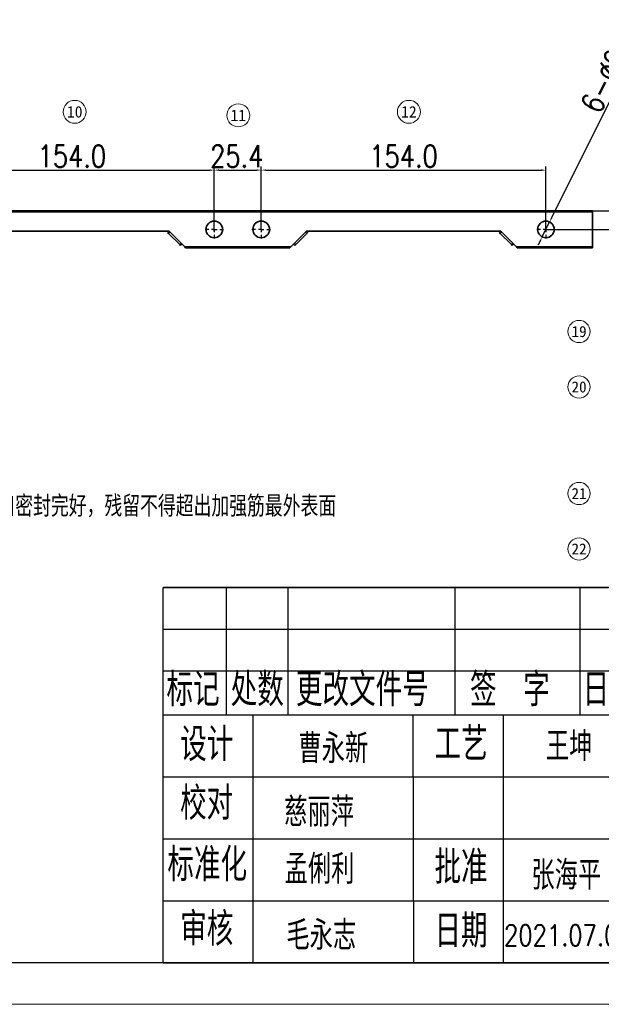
# Model space of a CAD drawing. Header units: millimetres. Extents: x 20710 to 22071, y -3940 to -2995.
# Tile 2 of 4: x 21137 to 21451, y -3940 to -3407. Entities that reach past the tile are written whole.
import ezdxf
from ezdxf import colors
from ezdxf.entities.mleader import LeaderData, LeaderLine
from ezdxf.enums import TextEntityAlignment as Align
from ezdxf.math import Vec2, Vec3

# ---------------------------------------------------------------- set-up
doc = ezdxf.new("R2010")
doc.units = ezdxf.units.MM
doc.header["$PDMODE"] = 3
doc.header["$PDSIZE"] = 8
doc.linetypes.add('CENTERX2', pattern=[20.32, 12.7, -2.54, 2.54, -2.54])
doc.layers.get('0').update_dxf_attribs({"linetype": 'CONTINUOUS'})
doc.layers.get('Defpoints').update_dxf_attribs({"linetype": 'CONTINUOUS'})
for name, color, linetype in [('7标注层', 4, 'CONTINUOUS'), ('中心线层', 1, 'CENTERX2'), ('图框', 7, 'CONTINUOUS')]:
    doc.layers.add(name, color=color, linetype=linetype)
for name, color, linetype, lineweight in [('单行文本', 7, 'CONTINUOUS', 5), ('细实线', 3, 'CONTINUOUS', 13), ('轮廓实线层', 7, 'CONTINUOUS', 35)]:
    doc.layers.add(name, color=color, linetype=linetype, lineweight=lineweight)
doc.styles.get("Standard").update_dxf_attribs({"font": 'isocp.shx', "width": 0.707, "bigfont": 'hztxt.shx'})
doc.styles.add('TH_GBDIM', font='romans.shx', dxfattribs={"width": 0.8, "bigfont": 'gbcbig.shx'})
doc.styles.add('UFIDATXT', font='TXT', dxfattribs={"bigfont": 'hzfs.shx'})
doc.styles.add('文字', font='simhei.ttf')
doc.styles.add('标准', font='仿宋GB2312_0.shx', dxfattribs={"width": 0.667})
doc.dimstyles.new('TH_GBDIM1', dxfattribs={"dimtxt": 12, "dimasz": 2.5, "dimexe": 2, "dimexo": 0, "dimgap": 1.5, "dimtad": 1, "dimdec": 1, "dimzin": 0, "dimdsep": 46, "dimtxsty": 'TH_GBDIM', "dimcen": 2.5, "dimclrd": 130, "dimclre": 130, "dimclrt": 3, "dimadec": 0, "dimazin": 0, "dimtfac": 0.714286, "dimtdec": 1, "dimtmove": 0, "dimatfit": 3, "dimfxl": 1, "dimtzin": 0, "dimlwd": -1, "dimlwe": -1, "dimarcsym": 0})

# ---------------------------------------------------------------- blocks, each defined once
blk = doc.blocks.new('BMS')
at = {"layer": '图框', "color": 0}
for p, q in [((-1.58, 45.13), (-180, 45.13)), ((-180, 0), (-180, 45.13)), ((-180, 45.13), (0, 45.13)), ((-172.39, 29.84), (-172.39, 45.13)), ((-164.96, 29.84), (-164.96, 45.13)), ((-144.9, 29.84), (-144.9, 45.13)), ((-129.86, 29.84), (-129.86, 45.13)), ((-180, 40.11), (-119.83, 40.11)), ((-180.02, 35.1), (-119.84, 35.1)), ((-180.02, 29.84), (-119.84, 29.84)), ((-180.02, 29.84), (-119.84, 29.84)), ((-169.16, 0), (-169.16, 29.84)), ((-139.08, 0), (-139.08, 29.84)), ((-179.98, 22.38), (-119.81, 22.38)), ((-179.98, 14.92), (-119.81, 14.92)), ((-180, 7.46), (-119.83, 7.46)), ((-180, 0), (-1.58, 0)), ((-178.75, 0), (-1.58, 0)), ((-180, 0), (-1.58, 0)), ((-178.75, 0), (0, 0))]:
    blk.add_line(p, q, dxfattribs=at)
at = {"layer": '图框', "linetype": 'Continuous'}
blk.add_line((-149.87, 0), (-149.93, 29.84), dxfattribs=at)
at = {"layer": '图框'}
blk.add_line((0, 0), (-180, 0), dxfattribs=at)
blk.add_line((0, 0), (-180, 0), dxfattribs=at)
at = {"style": '标准', "width": 0.667}
for tag, p in [('工艺_001', (-130.03, 24.57)), ('校对_001', (-159.4, 16.68)), ('标准化_001', (-159.51, 9.77)), ('批准_001', (-129.75, 9.09)), ('审核_001', (-159.25, 1.85)), ('批准日期_001', (-129.64, 1.55))]:
    blk.add_attdef(tag, p, '', height=3.5, dxfattribs=at)
at = {"color": 1, "style": '标准', "width": 0.667}
blk.add_attdef('受控', text='', height=7, dxfattribs=at).set_placement((-48.36, 20.84), align=Align.MIDDLE)
at = {"layer": '图框', "color": 0, "attachment_point": 1, "style": '标准'}
for s, insert, char_height in [('\\fFangSong_GB2312|b0|i0|p34;标记', (-179.59, 34.75), 3.51), ('\\fFangSong_GB2312|b0|i0|p34;处数', (-171.87, 34.75), 3.51), ('\\fFangSong_GB2312|b0|i0|p34; 更改文件号 ', (-165.62, 34.75), 3.51), ('\\fFangSong_GB2312|b0|i0|p34; 签  字 ', (-144.69, 34.75), 3.51), ('\\fFangSong_GB2312|b0|i0|p34; 日 期 ', (-131.17, 34.75), 3.51), ('{\\fSimSun|b0|i0|c134|p2;设计} ', (-177.94, 28.15), 3.51), ('{\\fSimSun|b0|i0|c134|p2;工艺}', (-147.37, 28.2), 3.51), ('{\\fSimSun|b0|i0|c134|p2;校对}', (-177.94, 21.06), 3.4856), ('{\\fFangSong_GB2312|b0|i0|c134|p34; 标准化 }', (-181.07, 13.7), 3.51), ('{\\fSimSun|b0|i0|c134|p2;批准}', (-147.37, 13.38), 3.51), ('{\\fSimSun|b0|i0|c134|p2;审核}', (-177.94, 5.96), 3.51), ('{\\fSimSun|b0|i0|c134|p2;日期}', (-147.37, 5.72), 3.51)]:
    blk.add_mtext(s, dxfattribs=dict(at, insert=insert, char_height=char_height))
at = {"layer": '图框', "color": 0, "style": '标准', "width": 0.8}
blk.add_attdef('设计', text='', height=3.51, dxfattribs=at).set_placement((-159.53, 24), align=Align.CENTER)
blk = doc.blocks.new('*D361')
at = {"layer": '7标注层', "color": 130, "ltscale": 5, "transparency": 16777216}
for p, q in [((21088.14, -3521.64), (21088.14, -3486.53)), ((21090.64, -3488.53), (21239.64, -3488.53)), ((21242.14, -3521.64), (21242.14, -3486.53))]:
    blk.add_line(p, q, dxfattribs=at)
for points in [[(21090.64, -3488.12), (21090.64, -3488.95), (21088.14, -3488.53)], [(21239.64, -3488.12), (21239.64, -3488.95), (21242.14, -3488.53)]]:
    blk.add_solid(points, dxfattribs=at)
at = {"layer": 'Defpoints', "color": 0, "ltscale": 5, "transparency": 16777216}
for p in [(21242.14, -3488.53), (21088.14, -3521.64), (21242.14, -3521.64)]:
    blk.add_point(p, dxfattribs=at)
at = {"layer": '7标注层', "color": 3, "ltscale": 5, "transparency": 16777216, "insert": (21165.14, -3481.03), "char_height": 12, "attachment_point": 5, "style": 'TH_GBDIM'}
blk.add_mtext('154.0', dxfattribs=at)
blk = doc.blocks.new('*D362')
at = {"layer": '7标注层', "color": 130, "ltscale": 5, "transparency": 16777216}
for p, q in [((21242.14, -3521.64), (21242.14, -3486.53)), ((21244.64, -3488.53), (21265.04, -3488.53)), ((21267.54, -3520.64), (21267.54, -3486.53))]:
    blk.add_line(p, q, dxfattribs=at)
for points in [[(21244.64, -3488.12), (21244.64, -3488.95), (21242.14, -3488.53)], [(21265.04, -3488.12), (21265.04, -3488.95), (21267.54, -3488.53)]]:
    blk.add_solid(points, dxfattribs=at)
at = {"layer": 'Defpoints', "color": 0, "ltscale": 5, "transparency": 16777216}
for p in [(21267.54, -3488.53), (21242.14, -3521.64), (21267.54, -3520.64)]:
    blk.add_point(p, dxfattribs=at)
at = {"layer": '7标注层', "color": 3, "ltscale": 5, "transparency": 16777216, "insert": (21254.34, -3481.03), "char_height": 12, "attachment_point": 5, "style": 'TH_GBDIM'}
blk.add_mtext('25.4', dxfattribs=at)
blk = doc.blocks.new('*D363')
at = {"layer": '7标注层', "color": 130, "ltscale": 5, "transparency": 16777216}
for p, q in [((21267.54, -3520.64), (21267.54, -3486.53)), ((21270.04, -3488.53), (21419.04, -3488.53)), ((21421.54, -3521.64), (21421.54, -3486.53))]:
    blk.add_line(p, q, dxfattribs=at)
for points in [[(21270.04, -3488.12), (21270.04, -3488.95), (21267.54, -3488.53)], [(21419.04, -3488.12), (21419.04, -3488.95), (21421.54, -3488.53)]]:
    blk.add_solid(points, dxfattribs=at)
at = {"layer": 'Defpoints', "color": 0, "ltscale": 5, "transparency": 16777216}
for p in [(21421.54, -3488.53), (21267.54, -3520.64), (21421.54, -3521.64)]:
    blk.add_point(p, dxfattribs=at)
at = {"layer": '7标注层', "color": 3, "ltscale": 5, "transparency": 16777216, "insert": (21344.54, -3481.03), "char_height": 12, "attachment_point": 5, "style": 'TH_GBDIM'}
blk.add_mtext('154.0', dxfattribs=at)
blk = doc.blocks.new('*D367')
at = {"layer": '7标注层', "color": 130, "ltscale": 5, "transparency": 16777216}
for p, q in [((21475.87, -3510.64), (21475.87, -3477.26)), ((21424.54, -3510.64), (21477.87, -3510.64)), ((21475.87, -3518.14), (21475.87, -3513.14)), ((21421.54, -3520.64), (21477.87, -3520.64))]:
    blk.add_line(p, q, dxfattribs=at)
for points in [[(21475.46, -3513.14), (21476.29, -3513.14), (21475.87, -3510.64)], [(21475.46, -3518.14), (21476.29, -3518.14), (21475.87, -3520.64)]]:
    blk.add_solid(points, dxfattribs=at)
at = {"layer": 'Defpoints', "color": 0, "ltscale": 5, "transparency": 16777216}
for p in [(21424.54, -3510.64), (21475.87, -3510.64), (21421.54, -3520.64)]:
    blk.add_point(p, dxfattribs=at)
at = {"layer": '7标注层', "color": 3, "ltscale": 5, "transparency": 16777216, "insert": (21468.37, -3492.7), "char_height": 12, "attachment_point": 5, "rotation": 90, "style": 'TH_GBDIM'}
blk.add_mtext('10.0', dxfattribs=at)
blk = doc.blocks.new('*D368')
at = {"layer": '7标注层', "color": 130, "ltscale": 5, "transparency": 16777216}
for p, q in [((21474.2, -3414.62), (21424.65, -3514.37)), ((21419.53, -3524.67), (21423.54, -3516.61)), ((21418.42, -3526.91), (21417.31, -3529.15))]:
    blk.add_line(p, q, dxfattribs=at)
for points in [[(21424.28, -3514.19), (21425.02, -3514.56), (21423.54, -3516.61)], [(21418.05, -3526.73), (21418.79, -3527.1), (21419.53, -3524.67)]]:
    blk.add_solid(points, dxfattribs=at)
at = {"layer": 'Defpoints', "color": 0, "ltscale": 5, "transparency": 16777216}
for p in [(21423.54, -3516.61), (21419.53, -3524.67)]:
    blk.add_point(p, dxfattribs=at)
at = {"layer": '7标注层', "color": 3, "ltscale": 5, "transparency": 16777216, "insert": (21455.83, -3434.73), "char_height": 12, "attachment_point": 5, "rotation": 63.5866, "style": 'TH_GBDIM'}
blk.add_mtext('6-∅9.0', dxfattribs=at)
blk = doc.blocks.new('SW_CENTERMARKSYMBOL_0')
at = {"layer": '中心线层', "color": 0}
for p, q in [((-3, 0), (-5, 0)), ((0, 0), (-1.5, 0)), ((0, 3), (0, 5)), ((0, 0), (0, 1.5)), ((0, 0), (0, -1.5)), ((0, 0), (1.5, 0)), ((3, 0), (5, 0)), ((0, -3), (0, -5))]:
    blk.add_line(p, q, dxfattribs=at)
blk = doc.blocks.new('SW_CENTERMARKSYMBOL_1')
at = {"layer": '中心线层', "color": 0}
for p, q in [((-3, 0), (-5, 0)), ((0, 0), (-1.5, 0)), ((0, 3), (0, 5)), ((0, 0), (0, 1.5)), ((0, 0), (0, -1.5)), ((0, 0), (1.5, 0)), ((3, 0), (5, 0)), ((0, -3), (0, -5))]:
    blk.add_line(p, q, dxfattribs=at)

msp = doc.modelspace()

# ---------------------------------------------------------------- linework, layer by layer
at = {"layer": '图框'}
for q in [(20822.95, -3917.62), (20845.45, -3917.62)]:
    msp.add_line((22024.45, -3917.62), q, dxfattribs=at)
at = {"layer": '图框', "color": 0}
for p in [(21214.45, -3917.62), (21220.09, -3917.62)]:
    msp.add_line(p, (22017.33, -3917.62), dxfattribs=at)
at = {"layer": '图框', "linetype": 'Continuous', "lineweight": 18}
msp.add_line((22046.95, -3940.12), (20710.45, -3940.12), dxfattribs=at)
msp.add_line((22046.95, -3940.12), (20710.45, -3940.12), dxfattribs=at)
at = {"layer": '细实线', "color": 6}
for centre, radius in [((21166.66, -3456.98), 6.21), ((21255.13, -3458.89), 6.21), ((21347.43, -3456.98), 6.21), ((21439.47, -3575.91), 6), ((21439.47, -3605.91), 6), ((21439.47, -3663.61), 6), ((21439.47, -3693.61), 6)]:
    msp.add_circle(centre, radius, dxfattribs=at)
at = {"layer": '轮廓实线层'}
for p, q in [((20888.74, -3510.64), (21446.74, -3510.64)), ((21446.74, -3511.14), (20888.74, -3511.14)), ((21446.74, -3510.64), (21446.74, -3511.14)), ((21446.74, -3530.14), (21446.74, -3511.14)), ((21217.68, -3521.64), (21112.59, -3521.64)), ((21216.97, -3522.35), (21217.68, -3521.64)), ((21217.47, -3522.85), (21216.97, -3522.35)), ((21217.47, -3522.85), (21218.18, -3522.14)), ((21223.47, -3528.85), (21217.47, -3522.85)), ((21226.18, -3530.14), (21217.68, -3521.64)), ((21291.99, -3521.64), (21283.49, -3530.14)), ((21292.2, -3522.85), (21286.2, -3528.85)), ((21292.2, -3522.85), (21291.49, -3522.14)), ((21397.08, -3521.64), (21291.99, -3521.64)), ((21292.7, -3522.35), (21291.99, -3521.64)), ((21292.7, -3522.35), (21292.2, -3522.85)), ((21396.37, -3522.35), (21397.08, -3521.64)), ((21396.87, -3522.85), (21396.37, -3522.35)), ((21396.87, -3522.85), (21397.58, -3522.14)), ((21402.87, -3528.85), (21396.87, -3522.85)), ((21405.58, -3530.14), (21397.08, -3521.64)), ((21223.47, -3528.85), (21224.18, -3528.14)), ((21286.2, -3528.85), (21285.49, -3528.14)), ((21402.87, -3528.85), (21403.58, -3528.14)), ((21223.97, -3529.35), (21223.47, -3528.85)), ((21223.97, -3529.35), (21224.68, -3528.64)), ((21226.18, -3530.14), (21283.49, -3530.14)), ((21226.68, -3530.64), (21226.18, -3530.14)), ((21282.99, -3530.64), (21226.68, -3530.64)), ((21283.49, -3530.14), (21282.99, -3530.64)), ((21285.7, -3529.35), (21284.99, -3528.64)), ((21286.2, -3528.85), (21285.7, -3529.35)), ((21403.37, -3529.35), (21402.87, -3528.85)), ((21403.37, -3529.35), (21404.08, -3528.64)), ((21405.58, -3530.14), (21446.74, -3530.14)), ((21406.08, -3530.64), (21405.58, -3530.14)), ((21446.74, -3530.64), (21406.08, -3530.64)), ((21446.74, -3530.14), (21446.74, -3530.64))]:
    msp.add_line(p, q, dxfattribs=at)
for centre in [(21242.14, -3520.64), (21267.54, -3520.64), (21421.54, -3520.64)]:
    msp.add_circle(centre, 4.5, dxfattribs=at)

# ---------------------------------------------------------------- block references
ref = msp.add_blockref('BMS', (22024.45, -3917.62), dxfattribs=dict(xscale=4.5, yscale=4.5, zscale=4.5))
ref.add_attrib('设计', '曹永新', dxfattribs={"layer": '图框', "color": 0, "height": 15.795, "style": 'UFIDATXT', "width": 0.8}).set_placement((21306.55, -3809.6), align=Align.CENTER)
ref.add_attrib('工艺_001', '王坤', (21421.52, -3808.37), dxfattribs={"height": 15.75, "style": 'UFIDATXT', "width": 0.8})
ref.add_attrib('校对_001', '慈丽萍', (21279.93, -3843.89), dxfattribs={"height": 15.75, "style": 'UFIDATXT', "width": 0.8})
ref.add_attrib('标准化_001', '孟俐利', (21280.2, -3874.9), dxfattribs={"height": 15.75, "style": 'UFIDATXT', "width": 0.8})
ref.add_attrib('审核_001', '毛永志', (21281.12, -3910.67), dxfattribs={"height": 15.75, "style": 'UFIDATXT', "width": 0.8})
ref.add_attrib('批准_001', '张海平', (21413.68, -3878.12), dxfattribs={"height": 15.75, "style": 'UFIDATXT', "width": 0.8})
ref.add_attrib('批准日期_001', '2021.07.03', (21398.91, -3908.4), dxfattribs={"height": 11.25, "style": 'UFIDATXT', "width": 0.8})
at = {"layer": '中心线层', "color": 1}
for name, p in [('SW_CENTERMARKSYMBOL_0', (21242.14, -3520.64)), ('SW_CENTERMARKSYMBOL_1', (21267.54, -3520.64)), ('SW_CENTERMARKSYMBOL_1', (21421.54, -3520.64))]:
    msp.add_blockref(name, p, dxfattribs=at)

# ---------------------------------------------------------------- texts
at = {"layer": '单行文本', "color": 6, "style": '文字'}
for s, height, p in [('10', 6.214, (21166.66, -3456.98)), ('12', 6.214, (21347.43, -3456.98)), ('11', 6.214, (21255.13, -3458.89)), ('19', 6, (21439.47, -3575.91)), ('20', 6, (21439.47, -3605.91)), ('21', 6, (21439.47, -3663.61)), ('22', 6, (21439.47, -3693.61))]:
    msp.add_text(s, height=height, dxfattribs=at).set_placement(p, align=Align.MIDDLE_CENTER)

# ---------------------------------------------------------------- dimensions: what is measured, and where the dimension line sits
at = {"layer": '7标注层', "ltscale": 5}
dim = msp.add_diameter_dim_2p(p1=(21419.53, -3524.67), p2=(21423.54, -3516.61), text='6-<>', dimstyle='TH_GBDIM1', dxfattribs=at)
dim.commit()
dim.dimension.update_dxf_attribs({"geometry": '*D368', "text_midpoint": (21462.55, -3438.07), "dimtype": 163})
for base, p1, p2, picture, middle in [((21242.14, -3488.53), (21088.14, -3521.64), (21242.14, -3521.64), '*D361', (21165.14, -3481.03)), ((21421.54, -3488.53), (21267.54, -3520.64), (21421.54, -3521.64), '*D363', (21344.54, -3481.03))]:
    dim = msp.add_linear_dim(base=base, p1=p1, p2=p2, dimstyle='TH_GBDIM1', override={"dimtmove": 1}, dxfattribs=at)
    dim.commit()
    dim.dimension.update_dxf_attribs({"geometry": picture, "text_midpoint": middle})
dim = msp.add_linear_dim(base=(21267.54, -3488.53), p1=(21242.14, -3521.64), p2=(21267.54, -3520.64), dimstyle='TH_GBDIM1', override={"dimtmove": 1}, dxfattribs=at)
dim.commit()
dim.dimension.update_dxf_attribs({"geometry": '*D362', "text_midpoint": (21254.34, -3488.53), "dimtype": 160})
dim = msp.add_linear_dim(base=(21475.87, -3510.64), p1=(21421.54, -3520.64), p2=(21424.54, -3510.64), angle=90, dimstyle='TH_GBDIM1', dxfattribs=at)
dim.commit()
dim.dimension.update_dxf_attribs({"geometry": '*D367', "text_midpoint": (21468.37, -3492.7)})

# ---------------------------------------------------------------- leaders
ml = msp.add_multileader_mtext('Standard', dxfattribs=at)
ml.set_content('{\\fSimSun|b0|i0|c134|p2;封板点焊后胶封，应将开口密封完好，残留不得超出加强筋最外表面}', color=256)
ml.set_leader_properties()
ml.build(insert=Vec2(0, 0))
ml.multileader.update_dxf_attribs({"text_right_attachment_type": 6, "dogleg_length": 0.36})
ctx = ml.context
ctx.base_point, ctx.char_height, ctx.plane_origin = Vec3(21016.79, -3670.82), 10, Vec3(20979.62, -3729.48)
ctx.right_attachment = 6
notes = []
notes.append((ctx, [(0, (1, 1, 0), (21016.43, -3670.82), (1, 0), 0.36, [(0, [(20979.62, -3729.48)], 0, [])])]))
ctx.mtext.insert, ctx.mtext.flow_direction = Vec3(21018.79, -3665.07), 5
for ctx, leaders in notes:
    for number, flags, end, landing, length, lines in leaders:
        leader = LeaderData()
        leader.index, (leader.has_last_leader_line, leader.has_dogleg_vector, leader.attachment_direction) = number, flags
        leader.last_leader_point, leader.dogleg_vector, leader.dogleg_length = Vec3(end), Vec3(landing), length
        for number, points, colour, breaks in lines:
            line = LeaderLine()
            line.index, line.vertices, line.color, line.breaks = number, Vec3.list(points), colors.encode_raw_color(colour), breaks
            leader.lines.append(line)
        ctx.leaders.append(leader)

doc.saveas('drawing.dxf')
